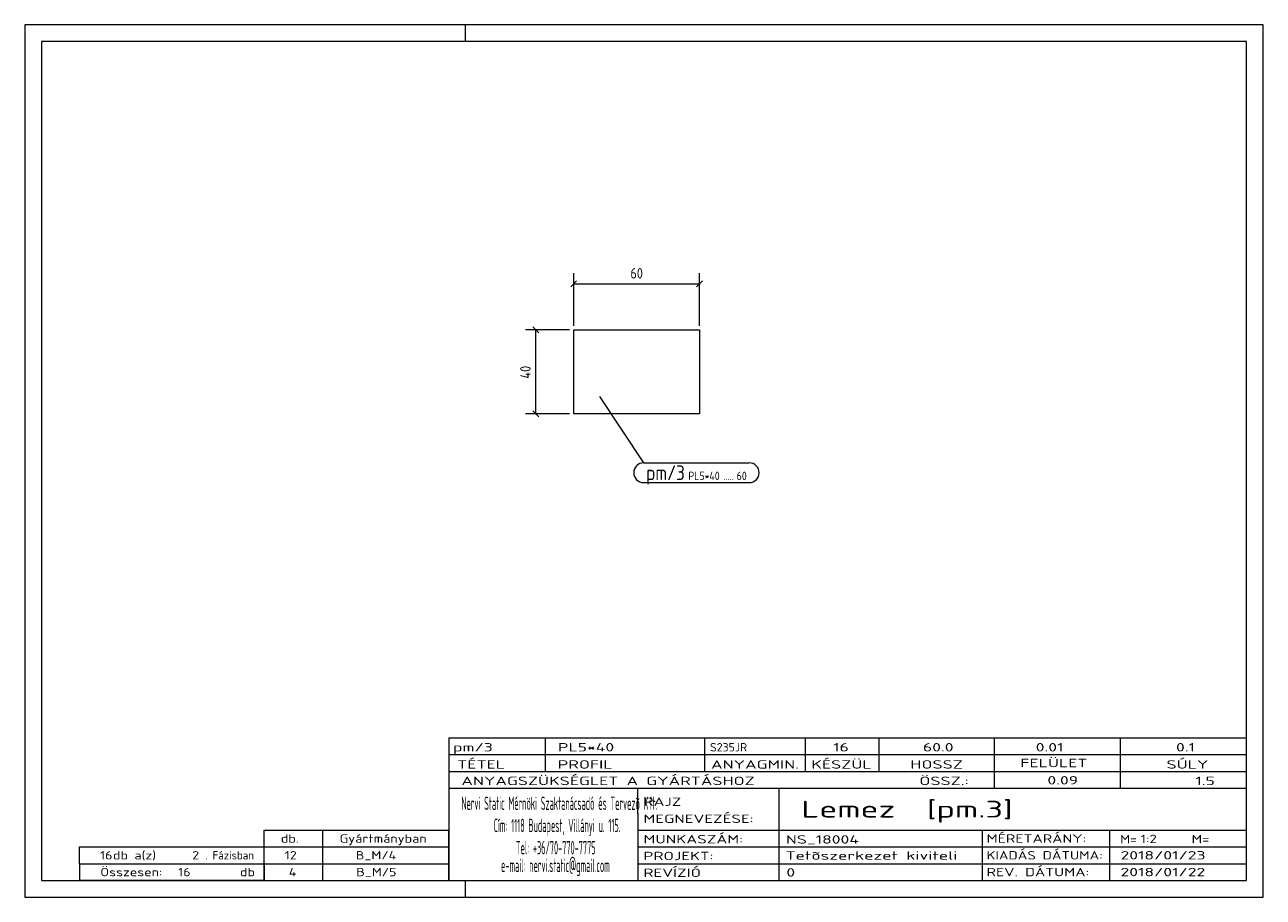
# Model space of a CAD drawing. Header units: millimetres. Extents: x 1 to 296, y 1 to 209.
import ezdxf

# ---------------------------------------------------------------- set-up
doc = ezdxf.new("R2010")
doc.units = ezdxf.units.MM
doc.header["$LTSCALE"] = 0.6
doc.linetypes.add('XKITLINE00', pattern=[0])
for name, color, linetype, lineweight in [('DrawingSheet', 5, 'Continuous', 0), ('OtherObjectType', 1, 'Continuous', 0), ('Part', 2, 'Continuous', 0), ('PartMark', 3, 'Continuous', 0), ('Z-DIMENSIONS', 1, 'Continuous', 0)]:
    doc.layers.add(name, color=color, linetype=linetype, lineweight=lineweight)
doc.styles.add('ISOCPEUR', font='ISOCPEUR.TTF')

msp = doc.modelspace()

# ---------------------------------------------------------------- linework, layer by layer
at = {"layer": 'DrawingSheet', "color": 2, "linetype": 'XKITLINE00', "lineweight": 0}
for p, q in [((296, 209), (1, 209)), ((1, 209), (1, 1)), ((106, 205), (106, 209)), ((296, 1), (296, 209)), ((106, 1), (106, 5)), ((1, 1), (296, 1))]:
    msp.add_line(p, q, dxfattribs=at)
at = {"layer": 'DrawingSheet', "color": 3, "linetype": 'XKITLINE00', "lineweight": 0}
for p, q in [((292, 205), (5, 205)), ((5, 205), (5, 5)), ((292, 5), (292, 205)), ((5, 5), (292, 5))]:
    msp.add_line(p, q, dxfattribs=at)
at = {"layer": 'OtherObjectType', "color": 7, "linetype": 'XKITLINE00', "lineweight": 0}
for p, q in [((102, 39), (292, 39)), ((102, 39), (102, 35)), ((102, 39), (292, 39)), ((125, 35), (125, 39)), ((163, 35), (163, 39)), ((187, 35), (187, 39)), ((204.5, 35), (204.5, 39)), ((232, 35), (232, 39)), ((262, 35), (262, 39)), ((292, 35), (292, 39)), ((102, 35), (292, 35)), ((102, 35), (102, 5)), ((102, 35), (292, 35)), ((125, 31), (125, 35)), ((163, 31), (163, 35)), ((187, 31), (187, 35)), ((204.5, 31), (204.5, 35)), ((232, 31), (232, 35)), ((262, 31), (262, 35)), ((292, 31), (292, 35)), ((102, 31), (292, 31)), ((232, 27), (232, 31)), ((262, 27), (262, 31)), ((292, 27), (292, 31)), ((102, 27), (292, 27)), ((147, 21), (147, 27)), ((180.7, 17), (180.7, 27)), ((292, 21), (292, 27)), ((147, 21), (147, 5)), ((292, 17), (292, 21)), ((58, 17), (102, 17)), ((58, 13), (58, 17)), ((72, 13), (72, 17)), ((102, 13), (102, 17)), ((147, 17), (292, 17)), ((180.7, 5), (180.7, 17)), ((229.16, 13), (229.16, 17)), ((259.5, 5), (259.5, 17)), ((292, 13), (292, 17)), ((14, 9), (14, 13)), ((14, 13), (58, 13)), ((14, 13), (58, 13)), ((58, 9), (58, 13)), ((58, 13), (102, 13)), ((58, 9), (58, 13)), ((72, 9), (72, 13)), ((102, 9), (102, 13)), ((147, 13), (292, 13)), ((229.16, 5), (229.16, 13)), ((292, 9), (292, 13)), ((14, 9), (58, 9)), ((14, 9), (14, 5)), ((14, 9), (58, 9)), ((58, 9), (58, 5)), ((58, 9), (102, 9)), ((58, 5), (58, 9)), ((72, 5), (72, 9)), ((102, 5), (102, 9)), ((147, 9), (292, 9)), ((292, 5), (292, 9)), ((58, 5), (14, 5)), ((58, 5), (102, 5)), ((102, 5), (292, 5)), ((139.5, 5), (292, 5))]:
    msp.add_line(p, q, dxfattribs=at)
at = {"layer": 'Part', "color": 2, "linetype": 'XKITLINE00', "lineweight": 0}
for p, q in [((131.75, 116.25), (131.75, 136.25)), ((131.75, 136.25), (161.75, 136.25)), ((161.75, 136.25), (161.75, 116.25)), ((161.75, 116.25), (131.75, 116.25))]:
    msp.add_line(p, q, dxfattribs=at)
at = {"layer": 'PartMark', "color": 7, "linetype": 'XKITLINE00', "lineweight": 0}
for p, q in [((137.9, 120.4), (148.4, 104.56)), ((148.4, 104.56), (173.59, 104.56)), ((148.4, 99.86), (173.59, 99.86))]:
    msp.add_line(p, q, dxfattribs=at)
for centre, start, end in [((148.4, 102.21), 90, 270), ((173.59, 102.21), 270, 90)]:
    msp.add_arc(centre, 2.35, start, end, dxfattribs=at)
at = {"layer": 'Z-DIMENSIONS', "color": 7, "linetype": 'XKITLINE00', "lineweight": 0}
for p, q in [((132.46, 147.96), (131.04, 146.54)), ((131.75, 137.25), (131.75, 149.75)), ((162.46, 147.96), (161.04, 146.54)), ((161.75, 137.25), (161.75, 149.75)), ((131.75, 147.25), (161.75, 147.25)), ((130.75, 136.25), (120.25, 136.25)), ((122.04, 136.96), (123.46, 135.54)), ((122.75, 116.25), (122.75, 136.25)), ((130.75, 116.25), (120.25, 116.25)), ((122.04, 116.96), (123.46, 115.54))]:
    msp.add_line(p, q, dxfattribs=at)
at = {"layer": 'Z-DIMENSIONS', "color": 3}
for p in [(131.75, 147.25), (161.75, 147.25), (122.75, 136.25), (122.75, 116.25)]:
    msp.add_point(p, dxfattribs=at)

# ---------------------------------------------------------------- texts
at = {"layer": 'OtherObjectType', "color": 7, "style": 'ISOCPEUR'}
for s, height, width, p in [('pm/3', 2, 1.525501, (103, 35.76)), ('PL5*40', 2, 1.525501, (128, 35.76)), ('S235JR', 2, 1.02, (164.22, 35.76)), ('16', 2, 1.525501, (193.55, 35.76)), ('60.0', 2, 1.525501, (214.94, 35.76)), ('0.01', 2, 1.525501, (241.81, 35.76)), ('0.1', 2, 1.525501, (275.22, 35.76)), ('TÉTEL', 2, 1.525501, (104, 31.66)), ('PROFIL', 2, 1.525501, (127.96, 31.66)), ('ANYAGMIN.', 2, 1.525501, (164.47, 31.66)), ('KÉSZÜL', 2, 1.525501, (188.37, 31.66)), ('HOSSZ', 2, 1.525501, (211.96, 31.66)), ('FELÜLET', 2, 1.525501, (238.13, 32)), ('SÚLY', 2, 1.525501, (272.96, 31.66)), ('ANYAGSZÜKSÉGLET A GYÁRTÁSHOZ', 2, 1.525501, (105, 27.75)), ('ÖSSZ.:', 2, 1.525501, (214.1, 27.75)), ('0.09', 2, 1.525501, (244.59, 27.88)), ('1.5', 2, 1.525501, (279.83, 27.75)), ('Nervi Static Mérnöki\xa0Szaktanácsadó\xa0és\xa0Tervezõ Kft.', 3.1765, 0.403093, (105, 21.82)), ('RAJZ', 2, 1.445, (148.38, 22.78)), ('Lemez  [pm.3]', 4, 1.474651, (186, 20)), ('MEGNEVEZÉSE:', 2, 1.445, (148.38, 18.72)), ('Cím:\xa01118 Budapest, Villányi u. 115.', 3.1765, 0.403093, (112.69, 16.53)), ('db.', 2, 1.211571, (62, 14)), ('Gyártmányban', 2, 1.211571, (76, 14)), ('MUNKASZÁM:', 2, 1.445, (148.38, 13.84)), ('NS_18004', 2, 1.525501, (182.28, 13.78)), ('MÉRETARÁNY:', 2, 1.36, (230.1, 14)), ('M=', 2, 1.211571, (261.91, 13.84)), ('1:2', 2, 1.275, (266.79, 13.9)), ('M=', 2, 1.275, (278.95, 13.87)), ('16', 2, 1.211571, (18.92, 10)), ('db a(z)', 2, 1.211571, (22, 10)), ('2', 2, 1.211571, (40.86, 10)), ('. Fázisban', 2, 0.935, (44, 10)), ('12', 2, 1.211571, (62.92, 10)), ('B_M/4', 2, 1.211571, (79.84, 10)), ('Tel:\xa0+36/70-770-7775', 3.1765, 0.403093, (117.97, 11.24)), ('PROJEKT:', 2, 1.445, (148.38, 9.84)), ('Tetõszerkezet kiviteli ', 2, 1.525501, (182.2, 9.94)), ('KIADÁS DÁTUMA:', 2, 1.275, (230.1, 10)), ('2018/01/23', 2, 1.525501, (262, 10)), ('e-mail:\xa0nervi.static@gmail.com', 3.1765, 0.403093, (114.45, 7)), ('Összesen:            db', 2, 1.211571, (19, 6)), ('16', 2, 1.211571, (37.53, 6)), ('4', 2, 1.211571, (63.9, 6)), ('B_M/5', 2, 1.211571, (79.96, 6)), ('REVÍZIÓ', 2, 1.445, (148.38, 5.84)), ('0', 2, 1.525501, (182.41, 5.92)), ('REV. DÁTUMA:', 2, 1.36, (230.1, 6)), ('2018/01/22', 2, 1.525501, (262, 6))]:
    msp.add_text(s, height=height, dxfattribs=dict(at, width=width)).set_placement(p)
at = {"layer": 'PartMark', "color": 3, "style": 'ISOCPEUR', "width": 0.85}
msp.add_text('pm/3', height=3.5, dxfattribs=at).set_placement((149, 100.46))
at = {"layer": 'PartMark', "color": 4, "style": 'ISOCPEUR', "width": 0.85}
for s, p in [('PL5*40', (159.07, 100.46)), ('.....', (167.4, 100.46)), ('60', (170.58, 100.46))]:
    msp.add_text(s, height=2, dxfattribs=at).set_placement(p)
at = {"layer": 'Z-DIMENSIONS', "color": 3, "style": 'ISOCPEUR', "width": 0.85}
msp.add_text('60', height=2.5, dxfattribs=at).set_placement((145.25, 148.5))
msp.add_text('40', height=2.5, rotation=90.0002, dxfattribs=at).set_placement((121.5, 124.64))

doc.saveas('drawing.dxf')
